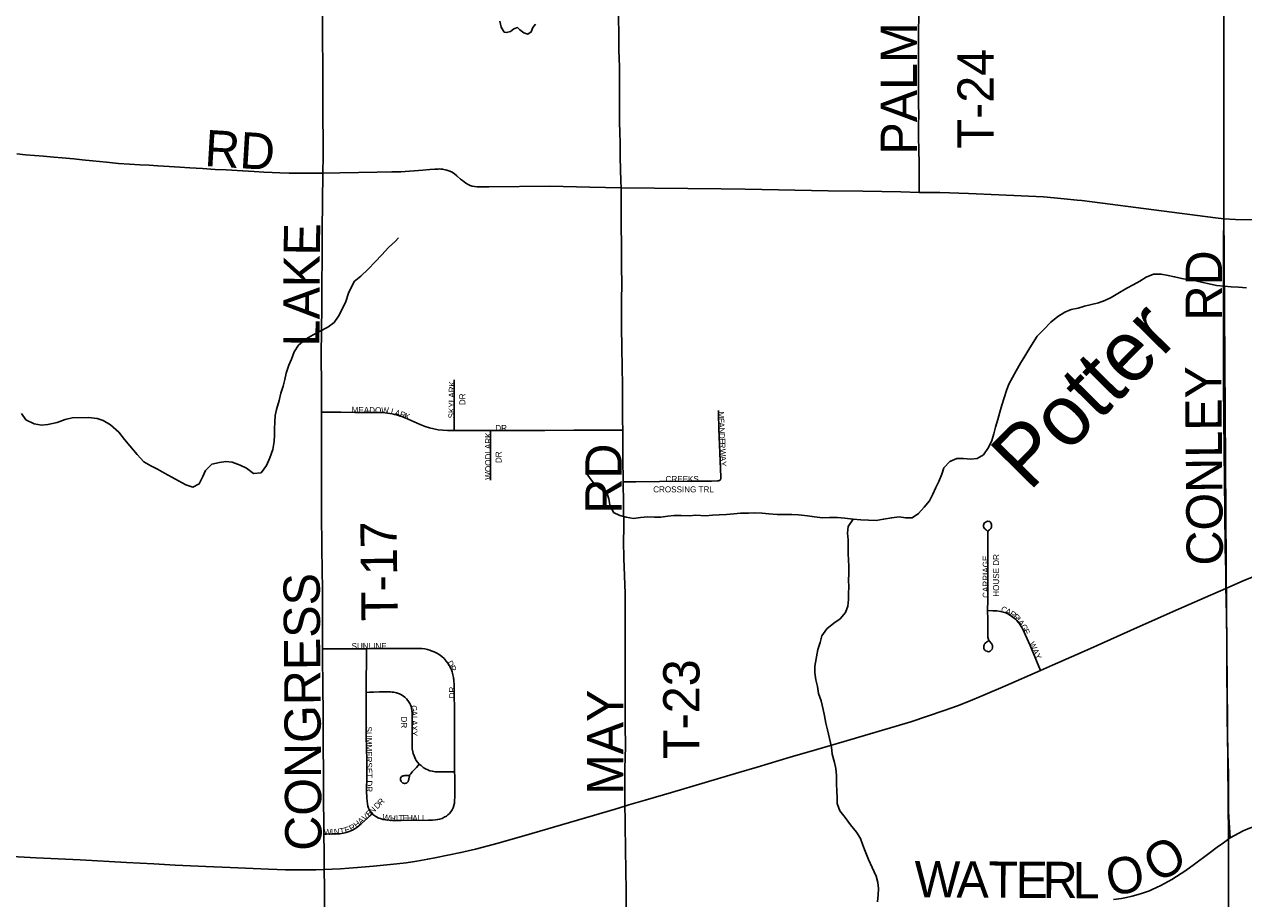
# Model space of a CAD drawing. Header units: feet. Extents: x 2113747 to 2516209, y 960708 to 1356798.
# Tile 19 of 247: x 2289153 to 2299235, y 1104420 to 1111647. Entities that reach past the tile are written whole.
import ezdxf

# ---------------------------------------------------------------- set-up
doc = ezdxf.new("R2010")
doc.units = ezdxf.units.FT
doc.header["$MEASUREMENT"] = 0
doc.linetypes.add('OhDOT_USTN3', pattern=[0.22, 0.165, -0.055])
for name, color, linetype in [('0_Xref', 7, 'Continuous'), ('GM_X_County_Road', 3, 'Continuous'), ('GM_X_County_Road_Text', 3, 'Continuous'), ('GM_X_Minor_Lake', 5, 'Continuous'), ('GM_X_Minor_River', 5, 'Continuous'), ('GM_X_Minor_River_Text', 5, 'Continuous'), ('GM_X_Township', 251, 'OhDOT_USTN3'), ('GM_X_Township_Road', 4, 'Continuous'), ('GM_X_Township_Road_Text', 4, 'Continuous'), ('GM_X_Township_Subdivision', 4, 'Continuous'), ('GM_X_Township_Subdivision_Text', 4, 'Continuous'), ('GM_X_US_Route', 1, 'Continuous')]:
    doc.layers.add(name, color=color, linetype=linetype)
doc.styles.add('Styledgn030', font='dgn030.shx')
doc.styles.add('Styledgn031', font='dgn031.shx')

# ---------------------------------------------------------------- blocks, each defined once
blk = doc.blocks.new('POR')
at = {"layer": 'GM_X_County_Road', "flags": 128}
for points in [[(2299072, 1110039), (2299167, 1110034), (2299321, 1110032)], [(2299089, 1106984), (2299089, 1107022), (2299088, 1107075), (2299087, 1107140), (2299085, 1107208), (2299085, 1107238), (2299084, 1107261), (2299083, 1107277), (2299083, 1107283), (2299083, 1107332), (2299082, 1107404), (2299081, 1107532), (2299081, 1107568), (2299080, 1107598), (2299079, 1107703), (2299078, 1107791), (2299078, 1107827), (2299077, 1107870), (2299077, 1107899), (2299077, 1107919), (2299076, 1107968), (2299075, 1108021), (2299074, 1108080), (2299074, 1108109), (2299073, 1108191), (2299073, 1108243), (2299072, 1108273), (2299072, 1108296), (2299071, 1108309), (2299071, 1108338), (2299072, 1108384), (2299072, 1108404), (2299071, 1108414), (2299071, 1108482), (2299070, 1108571), (2299070, 1108683), (2299069, 1108811), (2299069, 1108942), (2299068, 1109066), (2299068, 1109213), (2299070, 1109289), (2299069, 1109312), (2299069, 1109387), (2299068, 1109495), (2299069, 1109580), (2299069, 1109692), (2299069, 1109853), (2299072, 1110039)], [(2299124, 1104923), (2299110, 1105136), (2299109, 1105221), (2299110, 1105251), (2299110, 1105274), (2299110, 1105372), (2299109, 1105451), (2299105, 1105625), (2299103, 1105723), (2299100, 1105953), (2299100, 1106031), (2299097, 1106297), (2299097, 1106438), (2299095, 1106563), (2299093, 1106737), (2299090, 1106904), (2299089, 1106984)], [(2299124, 1104923), (2299231, 1104979), (2299284, 1105002), (2299389, 1105037), (2299427, 1105047), (2299634, 1105100), (2299716, 1105121), (2299773, 1105137), (2299840, 1105154)], [(2298159, 1104412), (2298225, 1104421), (2298266, 1104430), (2298314, 1104441), (2298362, 1104454), (2298400, 1104465), (2298431, 1104475), (2298456, 1104484), (2298480, 1104495), (2298516, 1104512), (2298551, 1104529), (2298610, 1104560), (2298641, 1104577), (2298680, 1104602), (2298757, 1104653), (2298829, 1104705), (2298947, 1104794), (2299016, 1104844), (2299069, 1104882), (2299124, 1104923)]]:
    blk.add_lwpolyline(points, dxfattribs=at)
at = {"layer": 'GM_X_Minor_Lake', "flags": 128}
blk.add_lwpolyline([(2293085, 1111673), (2293097, 1111625), (2293121, 1111583), (2293141, 1111579), (2293173, 1111587), (2293201, 1111609), (2293231, 1111621), (2293251, 1111601), (2293283, 1111577), (2293315, 1111565), (2293345, 1111585), (2293357, 1111621), (2293379, 1111648)], dxfattribs=at)
at = {"layer": 'GM_X_Minor_River', "flags": 128}
for points in [[(2299260, 1109469), (2299192, 1109475), (2299132, 1109477), (2299074, 1109483), (2299012, 1109489), (2298950, 1109502), (2298898, 1109514), (2298840, 1109526), (2298782, 1109534), (2298724, 1109546), (2298664, 1109560), (2298610, 1109572), (2298552, 1109582), (2298490, 1109582), (2298430, 1109557), (2298376, 1109523), (2298322, 1109495), (2298270, 1109467), (2298194, 1109421), (2298140, 1109388), (2298088, 1109364), (2298036, 1109344), (2297920, 1109316), (2297868, 1109300), (2297810, 1109289), (2297758, 1109269), (2297700, 1109233), (2297640, 1109185), (2297579, 1109122), (2297529, 1109070), (2297495, 1109016), (2297459, 1108960), (2297425, 1108904), (2297389, 1108845), (2297353, 1108783), (2297325, 1108729), (2297295, 1108673), (2297274, 1108619), (2297254, 1108559), (2297236, 1108498), (2297220, 1108440), (2297202, 1108380), (2297184, 1108318), (2297170, 1108262), (2297153, 1108208), (2297125, 1108149), (2297085, 1108089), (2297031, 1108059)], [(2289129, 1108431), (2289166, 1108377), (2289234, 1108345), (2289294, 1108334), (2289348, 1108338), (2289424, 1108356), (2289490, 1108380), (2289548, 1108394), (2289684, 1108397), (2289754, 1108389), (2289806, 1108373), (2289864, 1108337), (2289934, 1108275), (2289982, 1108215), (2290024, 1108163), (2290086, 1108091), (2290142, 1108031), (2290198, 1107997), (2290255, 1107969), (2290311, 1107937), (2290373, 1107903), (2290429, 1107873), (2290487, 1107839), (2290547, 1107821), (2290599, 1107848), (2290629, 1107910), (2290651, 1107960), (2290702, 1108010), (2290766, 1108026), (2290820, 1108032), (2290872, 1108029), (2290938, 1108003), (2290991, 1107977), (2291047, 1107935), (2291111, 1107939), (2291155, 1107999), (2291184, 1108063), (2291208, 1108132), (2291220, 1108198), (2291222, 1108250), (2291222, 1108300), (2291224, 1108360), (2291228, 1108414), (2291237, 1108464), (2291259, 1108538), (2291275, 1108597), (2291293, 1108655), (2291307, 1108711), (2291317, 1108763), (2291339, 1108829), (2291361, 1108879), (2291384, 1108940), (2291420, 1108994), (2291484, 1109048)], [(2291484, 1109048), (2291542, 1109080), (2291594, 1109108), (2291662, 1109145), (2291714, 1109183), (2291752, 1109235), (2291778, 1109287), (2291810, 1109357), (2291833, 1109424), (2291881, 1109522), (2291935, 1109566), (2291995, 1109622), (2292055, 1109683), (2292109, 1109743), (2292165, 1109801), (2292218, 1109851), (2292246, 1109883)], [(2297031, 1108059), (2296979, 1108053), (2296919, 1108057), (2296863, 1108057), (2296805, 1108034), (2296757, 1107982), (2296739, 1107928), (2296715, 1107868), (2296691, 1107818), (2296665, 1107764), (2296638, 1107707), (2296594, 1107655), (2296546, 1107603), (2296494, 1107567), (2296440, 1107567), (2296386, 1107575), (2296326, 1107568), (2296258, 1107556), (2296196, 1107546), (2296132, 1107548), (2296070, 1107550), (2296006, 1107556), (2295938, 1107564), (2295878, 1107569), (2295812, 1107571), (2295752, 1107567), (2295686, 1107577), (2295630, 1107583), (2295554, 1107591), (2295500, 1107595), (2295438, 1107596), (2295378, 1107596), (2295310, 1107602), (2295254, 1107606), (2295194, 1107608), (2295142, 1107606), (2295076, 1107606), (2295020, 1107601), (2294958, 1107595), (2294898, 1107591), (2294842, 1107589), (2294786, 1107583), (2294706, 1107589), (2294654, 1107584), (2294584, 1107588), (2294526, 1107588), (2294474, 1107580), (2294416, 1107572), (2294364, 1107572), (2294308, 1107576), (2294248, 1107571), (2294190, 1107563), (2294130, 1107573), (2294076, 1107587), (2294026, 1107613), (2293995, 1107675), (2293987, 1107725), (2293969, 1107775), (2293915, 1107809), (2293865, 1107849), (2293825, 1107901), (2293805, 1107931)], [(2296006, 1107556), (2295964, 1107497), (2295960, 1107441), (2295964, 1107387), (2295964, 1107327), (2295966, 1107273), (2295969, 1107217), (2295971, 1107167), (2295971, 1107105), (2295969, 1107053), (2295971, 1106998), (2295969, 1106942), (2295969, 1106892), (2295961, 1106836), (2295942, 1106784), (2295898, 1106732), (2295846, 1106696), (2295790, 1106649), (2295748, 1106591), (2295734, 1106537), (2295714, 1106479), (2295690, 1106342), (2295689, 1106286), (2295697, 1106228), (2295711, 1106174), (2295721, 1106116), (2295741, 1106056), (2295759, 1105982), (2295769, 1105932), (2295781, 1105870), (2295794, 1105814), (2295812, 1105744), (2295826, 1105671), (2295834, 1105613), (2295852, 1105545), (2295864, 1105495), (2295868, 1105437), (2295869, 1105369), (2295871, 1105309), (2295873, 1105255), (2295875, 1105205), (2295897, 1105145), (2295939, 1105089), (2295985, 1105031), (2296035, 1104969), (2296066, 1104917), (2296086, 1104862), (2296106, 1104812), (2296132, 1104744), (2296164, 1104676), (2296196, 1104606), (2296210, 1104554), (2296217, 1104504), (2296213, 1104452), (2296207, 1104394)]]:
    blk.add_lwpolyline(points, dxfattribs=at)
at = {"layer": 'GM_X_Township', "flags": 128}
for points in [[(2273939, 1118799), (2275473, 1118800), (2276682, 1118792), (2278026, 1118784), (2278095, 1118774), (2278181, 1118783), (2279102, 1118777), (2279390, 1118776), (2284462, 1118744), (2286495, 1118732), (2291590, 1118700), (2291694, 1118700), (2298613, 1118657), (2299080, 1118654), (2299073, 1112956), (2299072, 1110035), (2299092, 1106995), (2299110, 1104924), (2299110, 1104784), (2299121, 1100750), (2299131, 1096372), (2299145, 1090827), (2298147, 1090820), (2294565, 1090800), (2294190, 1090795), (2291695, 1090779), (2287536, 1090733), (2283974, 1090692), (2281184, 1090660), (2280571, 1090646), (2279737, 1090638), (2276111, 1090564), (2275965, 1090561), (2275354, 1090544), (2275300, 1090545), (2274067, 1090515), (2274049, 1092053), (2274045, 1093010), (2274019, 1094549), (2274003, 1096382), (2273944, 1101977), (2273923, 1103969), (2273928, 1105260), (2273895, 1107881), (2273890, 1108659), (2273892, 1109492), (2273890, 1109708), (2273889, 1109866), (2273885, 1110318), (2273884, 1110420), (2273881, 1110748), (2273878, 1111173), (2273872, 1111794), (2273868, 1112294), (2273861, 1113069), (2273860, 1113281), (2273857, 1113575), (2273857, 1113636), (2273852, 1114201), (2273851, 1114281), (2273848, 1114656), (2273845, 1115019), (2273878, 1116829), (2273877, 1118817), (2273939, 1118799)], [(2299080, 1118654), (2299393, 1118653), (2300974, 1118651), (2302815, 1118637), (2305256, 1118586), (2305355, 1118577), (2305447, 1118586), (2308267, 1118589), (2311596, 1118575), (2314610, 1118563), (2321212, 1118516), (2325058, 1118507), (2328670, 1118495), (2328673, 1115450), (2328676, 1111411), (2328676, 1110812), (2328679, 1107535), (2328685, 1104162), (2328691, 1097555), (2328691, 1097500), (2328700, 1094332), (2328615, 1091117), (2326938, 1091094), (2326732, 1091091), (2324108, 1091056), (2318107, 1090974), (2313863, 1090917), (2307056, 1090903), (2301402, 1090840), (2299895, 1090831), (2299145, 1090827), (2299131, 1096372), (2299121, 1100750), (2299110, 1104784), (2299110, 1104924), (2299092, 1106995), (2299072, 1110035), (2299073, 1112956), (2299080, 1118654)]]:
    blk.add_lwpolyline(points, dxfattribs=at)
at = {"layer": 'GM_X_Township_Road', "flags": 128}
for points in [[(2291621, 1110416), (2291623, 1110559), (2291623, 1110659), (2291624, 1110747), (2291622, 1110815), (2291622, 1111009), (2291621, 1111195), (2291618, 1111635), (2291616, 1112059), (2291611, 1112606), (2291618, 1113326)], [(2294087, 1110296), (2294086, 1110350), (2294081, 1110546), (2294080, 1110616), (2294080, 1110671), (2294077, 1110747), (2294075, 1110845), (2294075, 1110991), (2294073, 1111191), (2294073, 1111296), (2294070, 1111433), (2294068, 1111505), (2294066, 1111765)], [(2296551, 1110258), (2296551, 1110329), (2296551, 1110365), (2296551, 1110511), (2296549, 1110595), (2296549, 1110635), (2296548, 1110690), (2296548, 1110713), (2296547, 1110814), (2296549, 1110903), (2296548, 1110981), (2296547, 1111083), (2296546, 1111181), (2296548, 1111539), (2296550, 1111765), (2296549, 1112119), (2296545, 1112299), (2296546, 1112338), (2296546, 1112378), (2296545, 1112443), (2296541, 1113001), (2296540, 1113120), (2296539, 1113309)], [(2289090, 1110576), (2289162, 1110569), (2289312, 1110556), (2289397, 1110549), (2289466, 1110543), (2289563, 1110535), (2289632, 1110528), (2289716, 1110520), (2289833, 1110508), (2289931, 1110498), (2290023, 1110491), (2290109, 1110486), (2290185, 1110482), (2290256, 1110478), (2290351, 1110472), (2290439, 1110467), (2290521, 1110462), (2290626, 1110455), (2290731, 1110448), (2290821, 1110443), (2290959, 1110436), (2291052, 1110430), (2291132, 1110425), (2291201, 1110422), (2291265, 1110420), (2291344, 1110417), (2291423, 1110416), (2291621, 1110416)], [(2291611, 1108441), (2291611, 1108497), (2291611, 1108543), (2291609, 1108651), (2291608, 1108917), (2291614, 1109311), (2291613, 1109385), (2291615, 1109827), (2291615, 1109867), (2291616, 1109945), (2291621, 1110416)], [(2291621, 1110416), (2291762, 1110419), (2292071, 1110425), (2292193, 1110427), (2292226, 1110427), (2292265, 1110429), (2292448, 1110441), (2292505, 1110446), (2292547, 1110450), (2292563, 1110451), (2292576, 1110451), (2292587, 1110452), (2292598, 1110451), (2292611, 1110450), (2292621, 1110448), (2292634, 1110445), (2292646, 1110442), (2292664, 1110436), (2292684, 1110427), (2292706, 1110413), (2292729, 1110396), (2292760, 1110368), (2292775, 1110356), (2292804, 1110334), (2292824, 1110322), (2292839, 1110315), (2292855, 1110309), (2292875, 1110306), (2292898, 1110304), (2292993, 1110305), (2293498, 1110309), (2293829, 1110301), (2294087, 1110296)], [(2294087, 1110296), (2294914, 1110288), (2295113, 1110284), (2295801, 1110272), (2296085, 1110267), (2296401, 1110262), (2296551, 1110258)], [(2294100, 1108402), (2294098, 1108581), (2294098, 1108631), (2294098, 1108703), (2294097, 1108775), (2294094, 1109011), (2294092, 1109109), (2294091, 1109312), (2294092, 1109397), (2294093, 1109473), (2294091, 1109673), (2294090, 1109754), (2294090, 1109853), (2294089, 1109954), (2294088, 1109987), (2294088, 1110029), (2294089, 1110062), (2294088, 1110114), (2294087, 1110236), (2294087, 1110296)], [(2296551, 1110258), (2296723, 1110257), (2296959, 1110250), (2297210, 1110238), (2297579, 1110220), (2297669, 1110214), (2297750, 1110206), (2297858, 1110194), (2297897, 1110190), (2297984, 1110180), (2299003, 1110047), (2299072, 1110039)], [(2291619, 1106484), (2291619, 1106562), (2291618, 1106634), (2291618, 1106837), (2291617, 1106985), (2291616, 1107129), (2291615, 1107168), (2291613, 1107283), (2291612, 1107379), (2291610, 1107546), (2291610, 1107611), (2291610, 1107753), (2291609, 1107968), (2291609, 1108204), (2291611, 1108441)], [(2294101, 1108291), (2294100, 1108375), (2294100, 1108402)], [(2294105, 1107865), (2294103, 1108064), (2294102, 1108198), (2294101, 1108291)], [(2294119, 1105184), (2294118, 1105236), (2294119, 1105494), (2294123, 1105677), (2294121, 1105856), (2294121, 1106137), (2294121, 1106203), (2294121, 1106307), (2294120, 1106474), (2294121, 1106861), (2294120, 1106943), (2294110, 1107234), (2294107, 1107371), (2294109, 1107486), (2294107, 1107683), (2294105, 1107865)], [(2291630, 1104952), (2291630, 1104985), (2291630, 1105080), (2291628, 1105191), (2291628, 1105244), (2291628, 1105280), (2291628, 1105453), (2291627, 1105542), (2291625, 1105601), (2291625, 1105660), (2291624, 1105712), (2291624, 1105732), (2291625, 1105876), (2291624, 1105947), (2291623, 1106029), (2291622, 1106094), (2291621, 1106163), (2291620, 1106270), (2291619, 1106319), (2291619, 1106480), (2291619, 1106484)], [(2294132, 1104229), (2294130, 1104344), (2294129, 1104485), (2294124, 1104826), (2294123, 1104898), (2294122, 1104957), (2294122, 1105006), (2294121, 1105075), (2294119, 1105184)], [(2291633, 1104661), (2291631, 1104801), (2291630, 1104952)], [(2291639, 1104063), (2291637, 1104218), (2291636, 1104333), (2291634, 1104510), (2291633, 1104661)]]:
    blk.add_lwpolyline(points, dxfattribs=at)
at = {"layer": 'GM_X_Township_Subdivision', "flags": 128}
for points in [[(2292706, 1108400), (2292706, 1108430), (2292706, 1108570), (2292706, 1108703), (2292706, 1108707)], [(2291611, 1108441), (2291620, 1108441), (2291695, 1108440), (2291771, 1108440), (2291887, 1108439), (2291990, 1108439), (2292079, 1108438), (2292115, 1108437), (2292157, 1108433), (2292195, 1108427), (2292230, 1108419), (2292267, 1108408), (2292301, 1108395), (2292352, 1108373), (2292426, 1108339), (2292466, 1108323), (2292504, 1108311), (2292539, 1108302), (2292575, 1108296), (2292614, 1108291), (2292651, 1108289), (2292706, 1108289)], [(2292706, 1108289), (2292706, 1108389), (2292706, 1108400)], [(2294897, 1107875), (2294902, 1107876), (2294905, 1107878), (2294907, 1107880), (2294909, 1107884), (2294910, 1107887), (2294911, 1107891), (2294911, 1107895), (2294911, 1107905), (2294897, 1108307), (2294894, 1108427), (2294893, 1108455)], [(2292706, 1108289), (2292834, 1108289), (2293007, 1108289)], [(2293007, 1108289), (2293457, 1108289), (2293696, 1108291), (2293886, 1108292), (2294060, 1108291), (2294101, 1108291)], [(2293008, 1107879), (2293008, 1107882), (2293008, 1107998), (2293007, 1108178), (2293007, 1108289)], [(2294105, 1107865), (2294209, 1107866), (2294404, 1107868), (2294635, 1107870), (2294835, 1107872), (2294884, 1107873), (2294889, 1107873), (2294893, 1107874), (2294897, 1107875)], [(2297119, 1107438), (2297120, 1107452), (2297123, 1107461), (2297127, 1107465), (2297134, 1107469), (2297138, 1107474), (2297144, 1107479), (2297148, 1107485), (2297150, 1107491), (2297151, 1107499), (2297151, 1107506), (2297150, 1107513), (2297148, 1107520), (2297145, 1107526), (2297142, 1107532), (2297134, 1107536), (2297127, 1107538), (2297118, 1107539), (2297113, 1107538), (2297105, 1107535), (2297097, 1107530), (2297091, 1107524), (2297087, 1107516), (2297084, 1107508), (2297083, 1107499), (2297085, 1107493), (2297088, 1107487), (2297092, 1107480), (2297098, 1107474), (2297105, 1107468), (2297115, 1107461)], [(2297118, 1106802), (2297118, 1106821), (2297119, 1106867), (2297120, 1106929), (2297119, 1106995), (2297121, 1107061), (2297120, 1107126), (2297120, 1107311), (2297119, 1107434), (2297119, 1107438)], [(2297555, 1106306), (2297470, 1106511), (2297432, 1106598), (2297410, 1106646), (2297397, 1106668), (2297383, 1106690), (2297367, 1106710), (2297349, 1106729), (2297329, 1106745), (2297308, 1106761), (2297286, 1106774), (2297269, 1106782), (2297248, 1106789), (2297226, 1106794), (2297194, 1106798), (2297161, 1106800), (2297118, 1106802)], [(2297122, 1106574), (2297120, 1106582), (2297119, 1106631), (2297119, 1106729), (2297118, 1106802)], [(2291619, 1106484), (2291658, 1106484), (2291719, 1106484), (2291782, 1106484), (2291864, 1106484), (2291981, 1106485)], [(2291979, 1106125), (2291979, 1106126), (2291980, 1106215), (2291981, 1106399), (2291981, 1106485)], [(2291981, 1106485), (2292014, 1106486), (2292172, 1106487), (2292310, 1106488), (2292395, 1106488), (2292428, 1106487), (2292441, 1106486), (2292464, 1106484), (2292487, 1106479), (2292506, 1106473), (2292518, 1106469), (2292542, 1106460), (2292564, 1106450), (2292584, 1106438), (2292605, 1106422), (2292624, 1106404), (2292642, 1106384), (2292655, 1106366), (2292668, 1106345), (2292677, 1106328), (2292685, 1106310), (2292691, 1106294)], [(2297125, 1106551), (2297120, 1106547), (2297114, 1106543), (2297109, 1106539), (2297102, 1106534), (2297098, 1106530), (2297094, 1106526), (2297091, 1106521), (2297089, 1106515), (2297087, 1106510), (2297087, 1106505), (2297087, 1106500), (2297087, 1106495), (2297088, 1106488), (2297091, 1106481), (2297095, 1106474), (2297101, 1106469), (2297111, 1106464), (2297118, 1106462), (2297126, 1106461), (2297133, 1106462), (2297140, 1106466), (2297146, 1106471), (2297151, 1106476), (2297155, 1106483), (2297158, 1106493), (2297159, 1106504), (2297158, 1106512), (2297155, 1106519), (2297150, 1106528), (2297131, 1106551), (2297125, 1106562), (2297122, 1106570), (2297122, 1106574)], [(2292711, 1105468), (2292711, 1105522), (2292711, 1105664), (2292709, 1105970), (2292708, 1106125), (2292706, 1106197), (2292705, 1106209), (2292704, 1106230), (2292702, 1106240), (2292701, 1106249), (2292699, 1106260), (2292697, 1106270), (2292694, 1106283), (2292691, 1106294)], [(2291979, 1106125), (2292008, 1106126), (2292041, 1106127), (2292090, 1106128), (2292132, 1106129), (2292181, 1106128), (2292195, 1106127), (2292207, 1106126), (2292218, 1106124), (2292229, 1106122), (2292238, 1106119), (2292247, 1106116), (2292256, 1106112), (2292267, 1106107), (2292281, 1106099), (2292298, 1106085), (2292312, 1106072), (2292324, 1106057), (2292335, 1106042), (2292341, 1106032), (2292346, 1106022), (2292352, 1106008), (2292356, 1105992), (2292358, 1105981), (2292359, 1105970), (2292359, 1105958), (2292359, 1105944), (2292359, 1105925), (2292359, 1105900), (2292359, 1105871), (2292359, 1105854), (2292359, 1105710), (2292361, 1105657), (2292364, 1105634), (2292368, 1105618), (2292375, 1105599), (2292388, 1105572), (2292394, 1105561), (2292405, 1105547), (2292418, 1105531)], [(2292026, 1105120), (2292008, 1105150), (2292000, 1105168), (2291994, 1105184), (2291990, 1105204), (2291987, 1105225), (2291984, 1105253), (2291983, 1105312), (2291984, 1105433), (2291984, 1105531), (2291984, 1105563), (2291980, 1105763), (2291979, 1105877), (2291979, 1105963), (2291979, 1106036), (2291979, 1106125)], [(2292335, 1105437), (2292327, 1105437), (2292321, 1105438), (2292313, 1105438), (2292304, 1105438), (2292298, 1105437), (2292292, 1105436), (2292285, 1105435), (2292280, 1105433), (2292276, 1105431), (2292272, 1105428), (2292269, 1105424), (2292266, 1105420), (2292264, 1105416), (2292264, 1105413), (2292263, 1105406), (2292264, 1105400), (2292268, 1105391), (2292270, 1105387), (2292274, 1105383), (2292277, 1105380), (2292281, 1105377), (2292284, 1105375), (2292287, 1105374), (2292290, 1105373), (2292294, 1105372), (2292297, 1105372), (2292300, 1105372), (2292303, 1105372), (2292306, 1105373), (2292309, 1105374), (2292313, 1105375), (2292316, 1105377), (2292318, 1105379), (2292320, 1105381), (2292322, 1105383), (2292324, 1105386), (2292326, 1105388), (2292327, 1105391), (2292329, 1105395), (2292330, 1105400), (2292332, 1105405), (2292333, 1105412), (2292334, 1105419), (2292336, 1105424), (2292337, 1105430), (2292338, 1105434), (2292339, 1105438), (2292340, 1105442), (2292342, 1105445), (2292345, 1105449), (2292348, 1105452), (2292360, 1105467), (2292368, 1105475), (2292378, 1105486), (2292387, 1105496), (2292395, 1105505), (2292407, 1105518), (2292418, 1105531)], [(2292418, 1105531), (2292433, 1105519), (2292450, 1105505), (2292470, 1105493), (2292488, 1105484), (2292507, 1105477), (2292527, 1105473), (2292550, 1105469), (2292576, 1105468), (2292607, 1105467), (2292632, 1105467), (2292675, 1105468), (2292711, 1105468)], [(2292026, 1105120), (2292060, 1105098), (2292084, 1105086), (2292097, 1105081), (2292116, 1105075), (2292142, 1105070), (2292170, 1105067), (2292196, 1105065), (2292223, 1105065), (2292268, 1105065), (2292496, 1105068), (2292528, 1105069), (2292552, 1105070), (2292570, 1105073), (2292587, 1105076), (2292607, 1105083), (2292625, 1105092), (2292643, 1105102), (2292656, 1105112), (2292668, 1105124), (2292679, 1105137), (2292690, 1105154), (2292698, 1105169), (2292704, 1105189), (2292709, 1105208), (2292711, 1105232), (2292712, 1105258), (2292712, 1105342), (2292712, 1105429), (2292711, 1105468)], [(2291630, 1104952), (2291650, 1104952), (2291700, 1104954), (2291729, 1104954), (2291761, 1104956), (2291793, 1104961), (2291815, 1104966), (2291840, 1104974), (2291866, 1104986), (2291886, 1104997), (2291901, 1105008), (2291939, 1105039), (2291970, 1105068), (2291995, 1105089), (2292026, 1105120)]]:
    blk.add_lwpolyline(points, dxfattribs=at)
at = {"layer": 'GM_X_US_Route', "flags": 128}
for points in [[(2294119, 1105184), (2294151, 1105194), (2294287, 1105233), (2294504, 1105298), (2295061, 1105462), (2295212, 1105506), (2295486, 1105588), (2295706, 1105653), (2295933, 1105719), (2296483, 1105882), (2296760, 1105975), (2296868, 1106014), (2296960, 1106049), (2297078, 1106098), (2297265, 1106179), (2297555, 1106306), (2297656, 1106350), (2297968, 1106488), (2298301, 1106636), (2298652, 1106792), (2298916, 1106908), (2299089, 1106984), (2299232, 1107046), (2299320, 1107082)], [(2288849, 1104780), (2289251, 1104758), (2289614, 1104739), (2289999, 1104718), (2290224, 1104707), (2290399, 1104696), (2290653, 1104685), (2290854, 1104677), (2291172, 1104663), (2291243, 1104660), (2291312, 1104659), (2291388, 1104658), (2291481, 1104658), (2291564, 1104659), (2291633, 1104661), (2291699, 1104662), (2291768, 1104666), (2291837, 1104671), (2291907, 1104676), (2292039, 1104687), (2292150, 1104698), (2292233, 1104707), (2292310, 1104716), (2292399, 1104730), (2292489, 1104746), (2292548, 1104756), (2292763, 1104800), (2292884, 1104828), (2293071, 1104878), (2293349, 1104958), (2294038, 1105160), (2294119, 1105184)]]:
    blk.add_lwpolyline(points, dxfattribs=at)
at = {"layer": 'GM_X_County_Road_Text', "char_height": 300, "attachment_point": 7, "line_spacing_factor": 0.8, "style": 'Styledgn030'}
for s, insert, rotation in [('{\\Fdgn000|c0;\\C256;RD}', (2299056, 1109199), 90), ('{\\Fdgn000|c0;\\C256;CONLEY}', (2299069, 1107174), 90.5087), ('{\\Fdgn000|c0;\\C256;O}', (2298526, 1104537), 31.2353), ('{\\Fdgn000|c0;\\C256;O}', (2298131, 1104432), 11.3774), ('{\\Fdgn000|c0;\\C256;W}', (2296513, 1104431), 359.6708), ('{\\Fdgn000|c0;\\C256;A}', (2296860, 1104429), 359.6734), ('{\\Fdgn000|c0;\\C256;T}', (2297124, 1104427), 359.6749), ('{\\Fdgn000|c0;\\C256;E}', (2297349, 1104426), 359.67), ('{\\Fdgn000|c0;\\C256;R}', (2297573, 1104425), 359.6745), ('{\\Fdgn000|c0;\\C256;L}', (2297822, 1104423), 0.0291)]:
    blk.add_mtext(s, dxfattribs=dict(at, insert=insert, rotation=rotation))
at = {"layer": 'GM_X_Minor_River_Text', "insert": (2297287, 1107952), "char_height": 500.24, "attachment_point": 4, "rotation": 45.4042, "line_spacing_factor": 0.8, "style": 'Styledgn031'}
blk.add_mtext('{\\Fdgn000|c0;\\C256;Potter}', dxfattribs=at)
at = {"layer": 'GM_X_Township_Road_Text', "char_height": 300, "attachment_point": 7, "line_spacing_factor": 0.8, "style": 'Styledgn030'}
for s, insert, rotation in [('{\\Fdgn000|c0;\\C256;PALM}', (2296534, 1110570), 90), ('{\\Fdgn000|c0;\\C256;T-24}', (2297169, 1110620), 90.0091), ('{\\Fdgn000|c0;\\C256;RD}', (2290638, 1110476), 356.5748), ('{\\Fdgn000|c0;\\C256;E}', (2291597, 1109734), 89.3185), ('{\\Fdgn000|c0;\\C256;K}', (2291595, 1109472), 89.7304), ('{\\Fdgn000|c0;\\C256;A}', (2291594, 1109208), 89.7377), ('{\\Fdgn000|c0;\\C256;L}', (2291593, 1108983), 89.7386), ('{\\Fdgn000|c0;\\C256;RD}', (2294092, 1107602), 90), ('{\\Fdgn000|c0;\\C256;T-17}', (2292241, 1106716), 90.7056), ('{\\Fdgn000|c0;\\C256;CONGRESS}', (2291615, 1104816), 90.3933), ('{\\Fdgn000|c0;\\C256;T-23}', (2294740, 1105573), 90), ('{\\Fdgn000|c0;\\C256;MAY}', (2294105, 1105278), 90)]:
    blk.add_mtext(s, dxfattribs=dict(at, insert=insert, rotation=rotation))
at = {"layer": 'GM_X_Township_Subdivision_Text', "char_height": 50, "attachment_point": 7, "line_spacing_factor": 0.8, "style": 'Styledgn030'}
for s, insert, rotation in [('{\\Fdgn000|c0;\\C256;SKYLARK}', (2292710, 1108389), 89.1464), ('{\\Fdgn000|c0;\\C256;DR}', (2292800, 1108499), 90), ('{\\Fdgn000|c0;\\C256;MEADOW}', (2291859, 1108435), 359.1041), ('{\\Fdgn000|c0;\\C256;L}', (2292178, 1108426), 343.2327), ('{\\Fdgn000|c0;\\C256;A}', (2292211, 1108416), 343.0998), ('{\\Fdgn000|c0;\\C256;R}', (2292252, 1108404), 340.9277), ('{\\Fdgn000|c0;\\C256;K}', (2292289, 1108391), 339.5258), ('{\\Fdgn000|c0;\\C256;M}', (2294887, 1108445), 271.9492), ('{\\Fdgn000|c0;\\C256;DR}', (2293047, 1108285), 0), ('{\\Fdgn000|c0;\\C256;E}', (2294889, 1108392), 272.7915), ('{\\Fdgn000|c0;\\C256;A}', (2294891, 1108356), 272.8345), ('{\\Fdgn000|c0;\\C256;N}', (2294893, 1108312), 272.8345), ('{\\Fdgn000|c0;\\C256;WOODLARK}', (2293014, 1107883), 90), ('{\\Fdgn000|c0;\\C256;D}', (2294895, 1108268), 272.8209), ('{\\Fdgn000|c0;\\C256;E}', (2294898, 1108224), 272.8416), ('{\\Fdgn000|c0;\\C256;DR}', (2293099, 1108020), 90), ('{\\Fdgn000|c0;\\C256;R}', (2294899, 1108189), 272.843), ('{\\Fdgn000|c0;\\C256;W}', (2294902, 1108137), 272.8255), ('{\\Fdgn000|c0;\\C256;A}', (2294905, 1108079), 272.8345), ('{\\Fdgn000|c0;\\C256;Y}', (2294907, 1108035), 272.8345), ('{\\Fdgn000|c0;\\C256;CREEKS}', (2294455, 1107863), 0), ('{\\Fdgn000|c0;\\C256;CROSSING TRL}', (2294353, 1107777), 0), ('{\\Fdgn000|c0;\\C256;CARRIAGE}', (2297128, 1106906), 90), ('{\\Fdgn000|c0;\\C256;HOUSE DR}', (2297214, 1106915), 90), ('{\\Fdgn000|c0;\\C256;C}', (2297224, 1106790), 342.8705), ('{\\Fdgn000|c0;\\C256;A}', (2297258, 1106780), 334.2952), ('{\\Fdgn000|c0;\\C256;R}', (2297293, 1106763), 324.5922), ('{\\Fdgn000|c0;\\C256;R}', (2297323, 1106743), 317.1986), ('{\\Fdgn000|c0;\\C256;I}', (2297349, 1106718), 309.7384), ('{\\Fdgn000|c0;\\C256;A}', (2297362, 1106703), 306.8437), ('{\\Fdgn000|c0;\\C256;G}', (2297387, 1106670), 299.8316), ('{\\Fdgn000|c0;\\C256;E}', (2297408, 1106634), 296.6628), ('{\\Fdgn000|c0;\\C256;SUNLINE}', (2291859, 1106481), 0), ('{\\Fdgn000|c0;\\C256;WAY}', (2297458, 1106529), 295.0177), ('{\\Fdgn000|c0;\\C256;D}', (2292644, 1106371), 297.7087), ('{\\Fdgn000|c0;\\C256;R}', (2292664, 1106333), 295.9895), ('{\\Fdgn000|c0;\\C256;DR}', (2292715, 1106075), 90), ('{\\Fdgn000|c0;\\C256;G}', (2292344, 1106013), 279.6851), ('{\\Fdgn000|c0;\\C256;DR}', (2292268, 1105925), 270), ('{\\Fdgn000|c0;\\C256;A}', (2292351, 1105973), 272.3614), ('{\\Fdgn000|c0;\\C256;L}', (2292353, 1105930), 270.0547), ('{\\Fdgn000|c0;\\C256;A}', (2292353, 1105895), 270), ('{\\Fdgn000|c0;\\C256;SUMMERSET DR}', (2291975, 1105842), 270.5299), ('{\\Fdgn000|c0;\\C256;X}', (2292353, 1105851), 269.9928), ('{\\Fdgn000|c0;\\C256;Y}', (2292353, 1105807), 269.9928), ('{\\Fdgn000|c0;\\C256;N}', (2292032, 1105116), 45.0151), ('{\\Fdgn000|c0;\\C256;D}', (2292072, 1105156), 45), ('{\\Fdgn000|c0;\\C256;R}', (2292103, 1105187), 45), ('{\\Fdgn000|c0;\\C256;A}', (2291935, 1105030), 40.1101), ('{\\Fdgn000|c0;\\C256;V}', (2291970, 1105059), 41.1778), ('{\\Fdgn000|c0;\\C256;E}', (2292006, 1105091), 44.4085), ('{\\Fdgn000|c0;\\C256;W}', (2292110, 1105071), 349.465), ('{\\Fdgn000|c0;\\C256;H}', (2292175, 1105060), 357.2232), ('{\\Fdgn000|c0;\\C256;I}', (2292226, 1105058), 2.492), ('{\\Fdgn000|c0;\\C256;T}', (2292248, 1105059), 1.9674), ('{\\Fdgn000|c0;\\C256;E}', (2292282, 1105060), 0.4372), ('{\\Fdgn000|c0;\\C256;H}', (2292317, 1105060), 0), ('{\\Fdgn000|c0;\\C256;A}', (2292361, 1105060), 0), ('{\\Fdgn000|c0;\\C256;L}', (2292405, 1105060), 0), ('{\\Fdgn000|c0;\\C256;L}', (2292440, 1105060), 0), ('{\\Fdgn000|c0;\\C256;W}', (2291630, 1104946), 0.4203), ('{\\Fdgn000|c0;\\C256;I}', (2291687, 1104946), 0.3933), ('{\\Fdgn000|c0;\\C256;N}', (2291714, 1104946), 4.1452), ('{\\Fdgn000|c0;\\C256;T}', (2291764, 1104950), 8.9159), ('{\\Fdgn000|c0;\\C256;E}', (2291809, 1104958), 18.0845), ('{\\Fdgn000|c0;\\C256;R}', (2291855, 1104974), 28.4187), ('{\\Fdgn000|c0;\\C256;H}', (2291901, 1105001), 40.0298)]:
    blk.add_mtext(s, dxfattribs=dict(at, insert=insert, rotation=rotation))

msp = doc.modelspace()

# ---------------------------------------------------------------- block references
at = {"layer": '0_Xref'}
msp.add_blockref('POR', (0, 0), dxfattribs=at)

doc.saveas('drawing.dxf')
